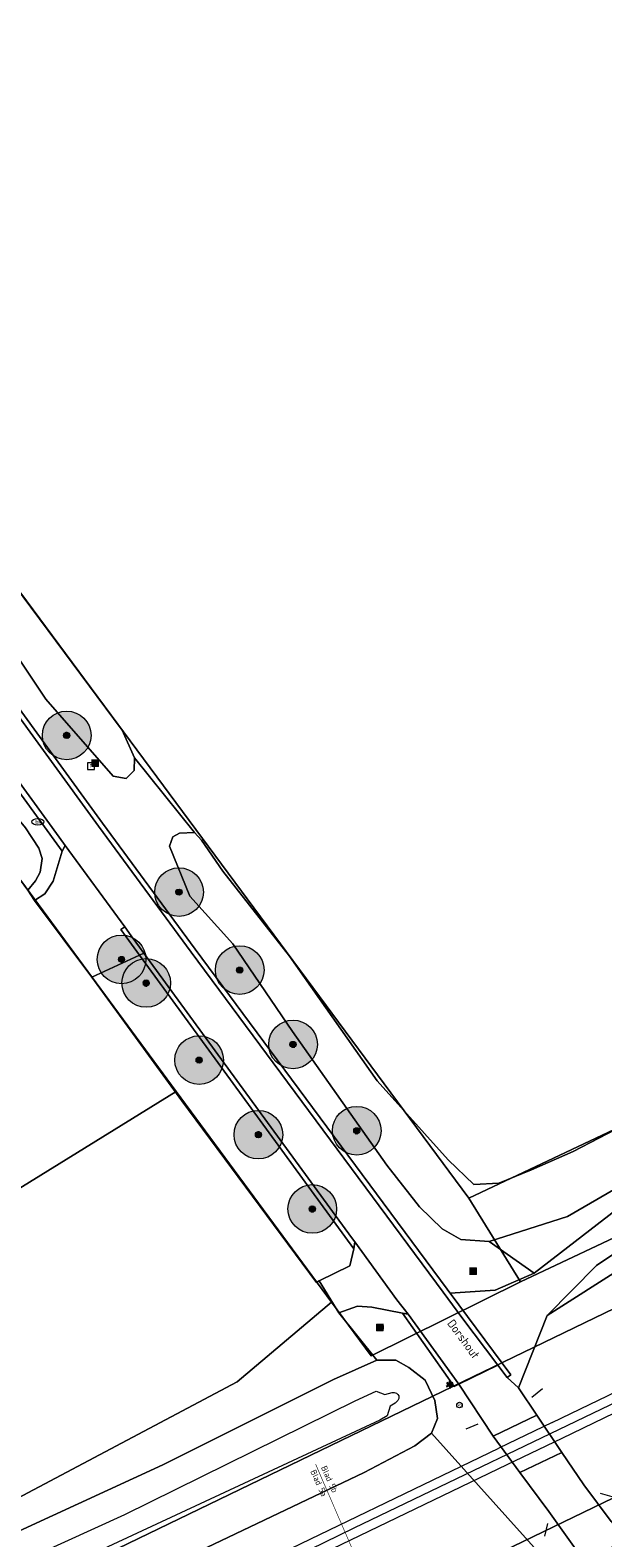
# Model space of a CAD drawing. Header units: millimetres. Extents: x 162876 to 168130, y 402614 to 405602.
# Tile 70 of 256: x 164747 to 164794, y 403570 to 403694. Entities that reach past the tile are written whole.
import ezdxf
from ezdxf.enums import TextEntityAlignment as Align

# ---------------------------------------------------------------- set-up
doc = ezdxf.new("R2010")
doc.units = ezdxf.units.MM
doc.linetypes.add('X-CA190022.004-UO-TXT_Tekst 1op200_v0.1$0$AL-TEKENBLADGRENS', pattern=[11.5, 2.5, -1.5, 1, -1.5, 1, -1.5, 2.5])
for name, color, linetype, lineweight in [('X-CA190022.004-UO-BGT_Ondergrond$0$GE_251_SPRTrein_as_Lijn_GEM', 253, 'Continuous', 9), ('X-CA190022.004-UO-BGT_Ondergrond$0$GE_261_OSHHek_Lijn_GEM', 253, 'X-CA190022.004-UO-BGT_Ondergrond$0$Hekwerk', 9), ('X-CA190022.004-UO-BGT_Ondergrond$0$GE_314_WGDRijbaanLokaleweg_Vlak_GEM', 253, 'Continuous', 9), ('X-CA190022.004-UO-BGT_Ondergrond$0$GE_322_WGDInrit_Vlak_GEM', 253, 'Continuous', 9), ('X-CA190022.004-UO-BGT_Ondergrond$0$GE_367_OWGBerm_groenvoorziening_grasenk_GEM', 253, 'Continuous', 9), ('X-CA190022.004-UO-BGT_Ondergrond$0$GE_401_OTDErf_Vlak_GEM', 253, 'Continuous', 9), ('X-CA190022.004-UO-BGT_Ondergrond$0$GE_471_BTDBouwland_Vlak_GEM', 253, 'Continuous', 9), ('X-CA190022.004-UO-BGT_Ondergrond$0$GE_479_BTDGroenvoorziening_grasenkruida_GEM', 253, 'Continuous', 9), ('X-CA190022.004-UO-BGT_Ondergrond$0$GE_504_WTDWaterloop_sloot_Vlak_GEM', 253, 'Continuous', 9), ('X-CA190022.004-UO-BGT_Ondergrond$0$GE_523_WTDGreppel_drogesloot_Vlak_GEM', 253, 'Continuous', 9), ('X-CA190022.004-UO-BGT_Ondergrond$0$GE_541_OWTOever_slootkant_Vlak_GEM', 253, 'Continuous', 9), ('X-CA190022.004-UO-BGT_Ondergrond$0$GE_812_BRDPlaatsnaambord_Punt_GEM', 253, 'Continuous', 9), ('X-CA190022.004-UO-BGT_Ondergrond$0$GE_814_BRDVerkeersbord_Punt_GEM', 7, 'Continuous', 25), ('X-CA190022.004-UO-BGT_Ondergrond$0$GE_835_KSTRioolkast_Punt_GEM', 253, 'Continuous', 9), ('X-CA190022.004-UO-BGT_Ondergrond$0$GE_861_PALLichtmast_Punt_GEM', 202, 'Continuous', 25), ('X-CA190022.004-UO-BGT_Ondergrond$0$GE_882_PutBrandkraan_Punt_GEM', 150, 'Continuous', 25), ('X-CA190022.004-UO-BGT_Ondergrond$0$GE_885_PutInspectieofRioolput_Punt_GEM', 253, 'Continuous', 9), ('X-CA190022.004-UO-BGT_Ondergrond$0$N-WE-RI-PUT_INSPECTIE-S', 253, 'Continuous', 9), ('X-CA190022.004-UO-DWM_Beplanting_v0.1$0$B-WE-GR-BOOM-S AFKOMSTIG UIT BGT', 252, 'Continuous', 0), ('X-CA190022.004-UO-KAD_Percelen$0$B-WE-KG-GRENS_PERCEEL-GV', 150, 'Continuous', 9), ('X-CA190022.004-UO-TXT_Tekst 1op200_v0.1$0$BLADEN', 7, 'Continuous', 25), ('X-CA190022.004-UO-TXT_Tekst 1op200_v0.1$0$X-XX-AL-T35', 7, 'Continuous', 35), ('X-CA190022.004-UO-TXT_Tekst 1op200_v0.1$0$X-XX-AL-TEKENBLADGRENS-G', 7, 'X-CA190022.004-UO-TXT_Tekst 1op200_v0.1$0$AL-TEKENBLADGRENS', 35)]:
    doc.layers.add(name, color=color, linetype=linetype, lineweight=lineweight)
doc.layers.add('X-CA190022.004-UO-DWM_Beplanting_v0.1$0$B-WE-GR-BOOM-S AFKOMSTIG UIT BOMENBESTAND GEMEENTE', color=252, linetype='Continuous')
doc.styles.add('X-CA190022.004-UO-BGT_Ondergrond$0$NLCS-ISO', font='NLCS-ISO.ttf')
doc.styles.add('X-CA190022.004-UO-TXT_Tekst 1op200_v0.1$0$NLCS-ISO-M200-T25', font='NLCS-ISO.ttf', dxfattribs={"height": 0.5})
doc.styles.add('X-CA190022.004-UO-TXT_Tekst 1op200_v0.1$0$NLCS-ISO-M200-T35', font='NLCS-ISO.ttf', dxfattribs={"height": 0.7})
doc.linetypes.add('X-CA190022.004-UO-BGT_Ondergrond$0$Hekwerk', pattern='A,5,-1.5,[2,dgnlstyle-Veghel.shx,S=0.007937,R=0,X=0,Y=0],-1.5', length=8)

# ---------------------------------------------------------------- blocks, each defined once
blk = doc.blocks.new('X-CA190022.004-UO-BGT_Ondergrond$0$SKL-WATER_BRANDKRAAN_BRANDPUT-SO')
at = {"color": 0, "linetype": 'ByBlock', "lineweight": 18}
blk.add_ellipse((0, 0), major_axis=(2.5, 0), ratio=0.54, dxfattribs=at)
at = {"color": 0, "linetype": 'ByBlock', "lineweight": 18, "style": 'X-CA190022.004-UO-BGT_Ondergrond$0$NLCS-ISO'}
blk.add_text('bk', height=1.5, dxfattribs=at).set_placement((0.16, 0), align=Align.MIDDLE_CENTER)
blk = doc.blocks.new('X-CA190022.004-UO-BGT_Ondergrond$0$IMGEOBrandkraanput')
at = {"xscale": 5, "yscale": 5, "zscale": 5}
blk.add_blockref('X-CA190022.004-UO-BGT_Ondergrond$0$SKL-WATER_BRANDKRAAN_BRANDPUT-SO', (0, 0), dxfattribs=at)
blk = doc.blocks.new('X-CA190022.004-UO-BGT_Ondergrond$0$SIE-WEG_PAAL_VERKEERSBORD-SO')
at = {"linetype": 'ByBlock', "lineweight": 18}
blk.add_circle((0, 0), 1.5, dxfattribs=at)
at = {"linetype": 'ByBlock', "lineweight": 18, "style": 'X-CA190022.004-UO-BGT_Ondergrond$0$NLCS-ISO'}
blk.add_text('vb', height=1.5, dxfattribs=at).set_placement((0, 0.13), align=Align.MIDDLE_CENTER)
blk = doc.blocks.new('X-CA190022.004-UO-BGT_Ondergrond$0$IMGEOVerkeersbord')
at = {"xscale": 5, "yscale": 5, "zscale": 5}
blk.add_blockref('X-CA190022.004-UO-BGT_Ondergrond$0$SIE-WEG_PAAL_VERKEERSBORD-SO', (0, 0), dxfattribs=at)
blk = doc.blocks.new('X-CA190022.004-UO-BGT_Ondergrond$0$SRI-PUT_INSPECTIEPUT_RIOOLPUT-SO')
at = {"color": 0, "linetype": 'ByBlock', "lineweight": 18}
blk.add_lwpolyline([(-1.12, -1.12), (1.12, -1.12), (1.12, 1.12), (-1.12, 1.12)], close=True, dxfattribs=at)
at = {"color": 0, "linetype": 'ByBlock', "lineweight": 18, "style": 'X-CA190022.004-UO-BGT_Ondergrond$0$NLCS-ISO'}
blk.add_text('r', height=1.5, dxfattribs=at).set_placement((0, 0.28), align=Align.MIDDLE_CENTER)
blk = doc.blocks.new('X-CA190022.004-UO-BGT_Ondergrond$0$IMGEOInspectierioolput')
at = {"layer": 'X-CA190022.004-UO-BGT_Ondergrond$0$N-WE-RI-PUT_INSPECTIE-S', "xscale": 10, "yscale": 10, "zscale": 10}
blk.add_blockref('X-CA190022.004-UO-BGT_Ondergrond$0$SRI-PUT_INSPECTIEPUT_RIOOLPUT-SO', (0, 0), dxfattribs=at)
blk = doc.blocks.new('X-CA190022.004-UO-BGT_Ondergrond$0$N-SIE-WEG_LICHTMAST-SO')
h = blk.add_hatch(color=256)
h.paths.add_polyline_path([(1.16, 0.5, 0.658505), (-1.16, 0.5)])
h.paths.add_polyline_path([(-1.16, -0.5, 0.658505), (1.16, -0.5)])
at = {"flags": 128}
for points in [[(-2.19, 1.27), (-1.1, 0.63)], [(-1.16, 0.5), (1.16, 0.5)], [(0, 1.27), (0, 2.53)], [(1.1, 0.63), (2.19, 1.27)], [(-2.19, -1.27), (-1.1, -0.63)], [(-1.16, -0.5), (1.16, -0.5)], [(0, -1.27), (0, -2.53)], [(2.19, -1.27), (1.1, -0.63)]]:
    blk.add_lwpolyline(points, dxfattribs=at)
at = {"ltscale": 0.5}
blk.add_circle((0, 0), 1.27, dxfattribs=at)
at = {"style": 'X-CA190022.004-UO-BGT_Ondergrond$0$NLCS-ISO'}
blk.add_attdef('TYPE', text='', height=1.8, dxfattribs=at).set_placement((0, 2.53), align=Align.BOTTOM_CENTER)
blk = doc.blocks.new('X-CA190022.004-UO-BGT_Ondergrond$0$IMGEOLichtmastpaal')
at = {"xscale": 5, "yscale": 5, "zscale": 5}
blk.add_blockref('X-CA190022.004-UO-BGT_Ondergrond$0$N-SIE-WEG_LICHTMAST-SO', (0, 6.4), dxfattribs=at)
blk = doc.blocks.new('*U19')
at = {"layer": 'X-CA190022.004-UO-BGT_Ondergrond$0$GE_835_KSTRioolkast_Punt_GEM'}
h = blk.add_hatch(color=40, dxfattribs=at)
edge = h.paths.add_edge_path()
edge.add_spline(control_points=[(-15.8, -13), (-15.8, -15.8), (-13, -15.8)], knot_values=[0, 0, 0, 1, 1, 1], degree=2, periodic=0)
edge.add_line((-13, -15.8), (13, -15.8))
edge.add_spline(control_points=[(13, -15.8), (15.8, -15.8), (15.8, -13)], knot_values=[0, 0, 0, 1, 1, 1], degree=2, periodic=0)
edge.add_line((15.8, -13), (15.8, 13))
edge.add_spline(control_points=[(15.8, 13), (15.8, 15.8), (13.2, 15.8)], knot_values=[0, 0, 0, 1, 1, 1], degree=2, periodic=0)
edge.add_line((13.2, 15.8), (-13, 15.8))
edge.add_spline(control_points=[(-13, 15.8), (-15.8, 15.8), (-15.8, 13)], knot_values=[0, 0, 0, 1, 1, 1], degree=2, periodic=0)
edge.add_line((-15.8, 13), (-15.8, -13))
blk = doc.blocks.new('X-CA190022.004-UO-BGT_Ondergrond$0$IMGEORioolkast')
at = {"layer": 'X-CA190022.004-UO-BGT_Ondergrond$0$GE_835_KSTRioolkast_Punt_GEM'}
h = blk.add_hatch(color=256, dxfattribs=at)
edge = h.paths.add_edge_path()
edge.add_spline(control_points=[(8.9, -11.9), (9.1, -11.9), (9.1, -11.7)], knot_values=[0, 0, 0, 1, 1, 1], degree=2, periodic=0)
edge.add_line((9.1, -11.7), (9.1, 3.6))
edge.add_line((9.1, 3.6), (-9.1, 3.6))
edge.add_line((-9.1, 3.6), (-9.1, -11.7))
edge.add_spline(control_points=[(-9.1, -11.7), (-9, -11.9), (-8.9, -11.9)], knot_values=[0, 0, 0, 1, 1, 1], degree=2, periodic=0)
edge.add_line((-8.9, -11.9), (8.9, -11.9))
edge = h.paths.add_edge_path()
edge.add_line((8.9, 9.2), (-8.9, 9.2))
edge.add_spline(control_points=[(-8.9, 9.2), (-9.1, 9.1), (-9.1, 9)], knot_values=[0, 0, 0, 1, 1, 1], degree=2, periodic=0)
edge.add_line((-9.1, 9), (-9.1, 6.6))
edge.add_spline(control_points=[(-9.1, 6.6), (-9, 6.4), (-8.9, 6.4)], knot_values=[0, 0, 0, 1, 1, 1], degree=2, periodic=0)
edge.add_line((-8.9, 6.4), (8.9, 6.4))
edge.add_spline(control_points=[(8.9, 6.4), (9.1, 6.4), (9.1, 6.6)], knot_values=[0, 0, 0, 1, 1, 1], degree=2, periodic=0)
edge.add_line((9.1, 6.6), (9.1, 9))
edge.add_spline(control_points=[(9.1, 9), (9.1, 9.2), (8.9, 9.2)], knot_values=[0, 0, 0, 1, 1, 1], degree=2, periodic=0)
h = blk.add_hatch(color=256, dxfattribs=at)
edge = h.paths.add_edge_path(flags=0)
edge.add_spline(control_points=[(-7.3, -1.4), (-7.3, -2.4), (-6.1, -2.6)], knot_values=[0, 0, 0, 1, 1, 1], degree=2, periodic=0)
edge.add_spline(control_points=[(-6.1, -2.6), (-4.8, -2.4), (-4.8, -1.5), (-4.8, -0.1), (-6.1, -0.1)], knot_values=[0, 0, 0, 0.5, 0.5, 1, 1, 1], degree=2, periodic=0)
edge.add_spline(control_points=[(-6.1, -0.1), (-7.1, -0.1), (-7.3, -1.3)], knot_values=[0, 0, 0, 1, 1, 1], degree=2, periodic=0)
edge.add_line((-7.3, -1.3), (-7.3, -1.4))
blk.add_blockref('*U19', (0, 0), dxfattribs=at)
blk = doc.blocks.new('*U30')
at = {"layer": 'X-CA190022.004-UO-BGT_Ondergrond$0$GE_812_BRDPlaatsnaambord_Punt_GEM'}
h = blk.add_hatch(color=1, dxfattribs=at)
edge = h.paths.add_edge_path()
edge.add_spline(control_points=[(-13.2, 15.8), (-13.7, 15.8), (-14.3, 15.6)], knot_values=[0, 0, 0, 1, 1, 1], degree=2, periodic=0)
edge.add_spline(control_points=[(-14.3, 15.6), (-15.8, 14.9), (-15.8, 13.2)], knot_values=[0, 0, 0, 1, 1, 1], degree=2, periodic=0)
edge.add_line((-15.8, 13.2), (-15.8, -13.6))
edge.add_spline(control_points=[(-15.8, -13.6), (-15.3, -15.8), (-13.2, -15.8)], knot_values=[0, 0, 0, 1, 1, 1], degree=2, periodic=0)
edge.add_line((-13.2, -15.8), (13.6, -15.8))
edge.add_spline(control_points=[(13.6, -15.8), (15.8, -15.3), (15.8, -13.2)], knot_values=[0, 0, 0, 1, 1, 1], degree=2, periodic=0)
edge.add_line((15.8, -13.2), (15.8, 13.2))
edge.add_spline(control_points=[(15.8, 13.2), (15.8, 13.7), (15.6, 14.3)], knot_values=[0, 0, 0, 1, 1, 1], degree=2, periodic=0)
edge.add_spline(control_points=[(15.6, 14.3), (14.9, 15.8), (13.2, 15.8)], knot_values=[0, 0, 0, 1, 1, 1], degree=2, periodic=0)
edge.add_line((13.2, 15.8), (-13.2, 15.8))
at = {"layer": 'X-CA190022.004-UO-BGT_Ondergrond$0$GE_812_BRDPlaatsnaambord_Punt_GEM', "color": 1}
blk.add_3dface([(12.5, 7.4), (12.5, -7.4), (-12.5, -7.4), (-12.5, 7.4)], dxfattribs=at)
blk = doc.blocks.new('X-CA190022.004-UO-BGT_Ondergrond$0$IMGEOPlaatsnaambord')
at = {"layer": 'X-CA190022.004-UO-BGT_Ondergrond$0$GE_812_BRDPlaatsnaambord_Punt_GEM'}
blk.add_hatch(color=256, dxfattribs=at).paths.add_polyline_path([(12.5, 7.4), (12.5, -7.4), (-12.5, -7.4), (-12.5, 7.4)])
h = blk.add_hatch(color=256, dxfattribs=at)
edge = h.paths.add_edge_path(flags=0)
edge.add_spline(control_points=[(-10.4, -5.1), (-10.4, -5.3), (-10.2, -5.3)], knot_values=[0, 0, 0, 1, 1, 1], degree=2, periodic=0)
edge.add_line((-10.2, -5.3), (10.2, -5.3))
edge.add_spline(control_points=[(10.2, -5.3), (10.4, -5.3), (10.4, -5.1)], knot_values=[0, 0, 0, 1, 1, 1], degree=2, periodic=0)
edge.add_line((10.4, -5.1), (10.4, 5.1))
edge.add_spline(control_points=[(10.4, 5.1), (10.4, 5.3), (10.2, 5.3)], knot_values=[0, 0, 0, 1, 1, 1], degree=2, periodic=0)
edge.add_line((10.2, 5.3), (-10.2, 5.3))
edge.add_spline(control_points=[(-10.2, 5.3), (-10.4, 5.3), (-10.4, 5.1)], knot_values=[0, 0, 0, 1, 1, 1], degree=2, periodic=0)
edge.add_line((-10.4, 5.1), (-10.4, -5.1))
blk.add_blockref('*U30', (0, 0), dxfattribs=at)
blk = doc.blocks.new('X-CA190022.004-UO-DWM_Beplanting_v0.1$0$SGR-BOOM_01-SO')
at = {"linetype": 'ByBlock', "lineweight": 18}
h = blk.add_hatch(color=0, dxfattribs=at)
h.dxf.hatch_style = 1
edge = h.paths.add_edge_path()
edge.add_arc((0, 0), 0.25, 0, 360)
at = {"color": 0, "linetype": 'ByBlock', "lineweight": 18}
for radius in [2, 0.25]:
    blk.add_circle((0, 0), radius, dxfattribs=at)
blk = doc.blocks.new('X-CA190022.004-UO-DWM_Beplanting_v0.1$0$IMGEOBoom')
at = {"transparency": 33554457}
h = blk.add_hatch(color=256, dxfattribs=at)
h.dxf.hatch_style = 1
edge = h.paths.add_edge_path()
edge.add_arc((0, 0), 100, 0, 360)
edge = h.paths.add_edge_path(flags=17)
edge.add_arc((0, 0), 12.5, 0, 360)
h = blk.add_hatch()
h.set_pattern_fill('ANGLE', color=256)
h.set_pattern_definition([(0, (0, 0), (0, 6.985), [5.08, -1.905]), (90, (0, 0), (-6.985, 4e-16), [5.08, -1.905])])
edge = h.paths.add_edge_path(flags=17)
edge.add_arc((0, 0), 12.5, 0, 360)
at = {"xscale": 50, "yscale": 50, "zscale": 50}
blk.add_blockref('X-CA190022.004-UO-DWM_Beplanting_v0.1$0$SGR-BOOM_01-SO', (0, 0), dxfattribs=at)

msp = doc.modelspace()

# ---------------------------------------------------------------- linework, layer by layer
at = {"layer": 'X-CA190022.004-UO-BGT_Ondergrond$0$GE_251_SPRTrein_as_Lijn_GEM'}
for p, q in [((164789.729, 403579.594), (164922.317, 403643.446)), ((164790.556, 403578.319), (164922.966, 403642.107)), ((164773.462, 403570.933), (164845.068, 403605.352)), ((164789.729, 403579.594), (164785.364, 403577.492)), ((164612.775, 403494.432), (164785.364, 403577.492)), ((164786.046, 403576.149), (164790.556, 403578.319)), ((164613.43, 403493.072), (164786.046, 403576.149)), ((164743.728, 403556.491), (164773.462, 403570.933))]:
    msp.add_line(p, q, dxfattribs=at)
at = {"layer": 'X-CA190022.004-UO-BGT_Ondergrond$0$GE_261_OSHHek_Lijn_GEM'}
for p, q in [((164788.071, 403581.676), (164788.952, 403582.399)), ((164783.634, 403579.464), (164782.642, 403579.041)), ((164793.693, 403573.797), (164794.829, 403573.466)), ((164789.123, 403570.258), (164789.394, 403571.297))]:
    msp.add_line(p, q, dxfattribs=at)
at = {"layer": 'X-CA190022.004-UO-BGT_Ondergrond$0$GE_314_WGDRijbaanLokaleweg_Vlak_GEM', "flags": 128}
for points in [[(164905.02, 403646.658), (164868.202, 403628.593), (164829.801, 403610.369), (164812.91, 403602.75), (164798.401, 403595.872), (164793.37, 403592.503), (164789.337, 403588.407), (164786.957, 403582.448), (164786.029, 403583.287), (164786.349, 403583.527), (164781.352, 403590.22), (164785.051, 403590.471), (164788.258, 403591.868), (164795.615, 403597.535), (164811.64, 403605.34), (164842.331, 403619.417), (164867.701, 403631.561), (164885.09, 403640.342), (164903.043, 403649.339), (164905.02, 403646.658)], [(164740.922, 403645.119), (164752.764, 403628.862), (164760.384, 403618.513), (164766.564, 403610.142), (164781.106, 403590.549), (164781.151, 403590.489), (164781.352, 403590.22), (164786.349, 403583.527), (164786.029, 403583.287), (164785.256, 403584.315), (164782.303, 403588.241), (164780.785, 403590.311), (164766.242, 403609.904), (164760.062, 403618.276), (164752.442, 403628.626), (164740.599, 403644.882)], [(164740.599, 403644.882), (164752.442, 403628.626), (164760.062, 403618.276), (164766.242, 403609.904), (164780.785, 403590.311), (164782.303, 403588.241), (164785.256, 403584.315), (164782.06, 403582.745), (164777.909, 403588.506), (164776.978, 403589.691), (164773.503, 403594.45), (164773.242, 403594.807), (164756.175, 403618.18), (164755.814, 403618.673), (164755.128, 403619.613), (164754.598, 403620.338), (164749.707, 403627.037), (164749.202, 403627.728), (164743.212, 403635.93)], [(164743.212, 403635.93), (164749.202, 403627.728), (164749.707, 403627.037), (164749.451, 403626.574), (164742.526, 403636.086), (164743.212, 403635.93)], [(164755.128, 403619.613), (164755.814, 403618.673), (164756.175, 403618.18), (164755.806, 403618.009), (164754.261, 403620.124), (164754.598, 403620.338), (164755.128, 403619.613)], [(164756.175, 403618.18), (164773.242, 403594.807), (164773.503, 403594.45), (164773.433, 403593.87), (164755.806, 403618.009), (164756.175, 403618.18)], [(164777.909, 403588.506), (164782.06, 403582.745), (164781.692, 403582.555), (164777.419, 403588.599), (164777.909, 403588.506)], [(164786.957, 403582.448), (164788.471, 403580.201), (164784.897, 403578.462), (164782.06, 403582.745), (164785.256, 403584.315), (164786.029, 403583.287), (164786.957, 403582.448)], [(164788.471, 403580.201), (164790.537, 403577.132), (164787.089, 403575.482), (164784.897, 403578.462), (164788.471, 403580.201)], [(164794.593, 403571.459), (164802.303, 403561.201), (164802.426, 403561.037), (164799.138, 403558.825), (164799.013, 403558.998), (164791.246, 403569.777), (164789.45, 403572.27), (164787.089, 403575.482), (164790.537, 403577.132), (164792.33, 403574.47), (164794.593, 403571.459)]]:
    msp.add_lwpolyline(points, dxfattribs=at)
at = {"layer": 'X-CA190022.004-UO-BGT_Ondergrond$0$GE_322_WGDInrit_Vlak_GEM', "flags": 128}
for points in [[(164749.707, 403627.037), (164754.598, 403620.338), (164754.261, 403620.124), (164755.806, 403618.009), (164751.89, 403616.199), (164747.163, 403622.516), (164748.033, 403623.057), (164748.696, 403624.095), (164749.451, 403626.574), (164749.707, 403627.037)], [(164773.503, 403594.45), (164776.978, 403589.691), (164777.909, 403588.506), (164777.419, 403588.599), (164774.908, 403589.078), (164773.725, 403589.173), (164772.207, 403588.601), (164770.591, 403591.238), (164773.11, 403592.471), (164773.433, 403593.87), (164773.503, 403594.45)]]:
    msp.add_lwpolyline(points, dxfattribs=at)
at = {"layer": 'X-CA190022.004-UO-BGT_Ondergrond$0$GE_367_OWGBerm_groenvoorziening_grasenk_GEM', "flags": 128}
for points in [[(164741.031, 403649.617), (164748.111, 403639.057), (164753.645, 403632.748), (164754.72, 403632.534), (164755.372, 403633.194), (164755.404, 403634.255), (164760.321, 403628.1), (164759.096, 403628.044), (164758.541, 403627.755), (164758.282, 403626.995), (164759.952, 403622.871), (164763.477, 403618.947), (164768.388, 403611.756), (164776.156, 403600.768), (164778.837, 403597.318), (164780.685, 403595.531), (164782.238, 403594.647), (164784.549, 403594.476), (164788.258, 403591.868), (164785.051, 403590.471), (164781.352, 403590.22), (164781.151, 403590.489), (164781.106, 403590.549), (164766.564, 403610.142), (164760.384, 403618.513), (164752.764, 403628.862), (164740.922, 403645.119)], [(164742.526, 403636.086), (164749.451, 403626.574), (164748.696, 403624.095), (164748.033, 403623.057), (164747.163, 403622.516), (164746.613, 403623.375), (164747.262, 403624.136), (164747.628, 403624.845), (164747.813, 403625.973), (164747.525, 403626.829), (164746.419, 403628.489), (164740.686, 403635.421), (164740.132, 403635.596), (164739.641, 403635.706), (164740.222, 403636.025), (164740.877, 403636.213), (164740.997, 403636.223), (164741.874, 403636.233), (164742.526, 403636.086)], [(164755.806, 403618.009), (164773.433, 403593.87), (164773.11, 403592.471), (164770.591, 403591.238), (164770.365, 403591.121), (164759.291, 403606.055), (164751.89, 403616.199), (164755.806, 403618.009)], [(164795.615, 403597.535), (164788.258, 403591.868), (164784.549, 403594.476), (164790.984, 403596.542), (164796.144, 403599.53)], [(164795.736, 403592.477), (164789.337, 403588.407), (164793.37, 403592.503), (164798.401, 403595.872)], [(164792.813, 403555.884), (164788.756, 403568.779), (164779.82, 403578.718), (164780.297, 403579.918), (164780.083, 403581.411), (164779.286, 403583.069), (164777.942, 403584.129), (164776.87, 403584.714), (164775.323, 403584.718), (164772.207, 403588.601), (164773.725, 403589.173), (164774.908, 403589.078), (164777.419, 403588.599), (164781.692, 403582.555), (164782.06, 403582.745), (164784.897, 403578.462), (164787.089, 403575.482), (164789.45, 403572.27), (164791.246, 403569.777), (164799.013, 403558.998)]]:
    msp.add_lwpolyline(points, dxfattribs=at)
at = {"layer": 'X-CA190022.004-UO-BGT_Ondergrond$0$GE_401_OTDErf_Vlak_GEM', "flags": 128}
msp.add_lwpolyline([(164738.382, 403634.545), (164746.613, 403623.375), (164747.163, 403622.516), (164751.89, 403616.199), (164759.291, 403606.055), (164770.365, 403591.121), (164770.591, 403591.238), (164772.207, 403588.601), (164775.323, 403584.718), (164771.769, 403583.145), (164757.734, 403576.121), (164741.697, 403568.756), (164724.691, 403560.303), (164702.856, 403549.805), (164681.914, 403539.451), (164655.322, 403527.058)], dxfattribs=at)
at = {"layer": 'X-CA190022.004-UO-BGT_Ondergrond$0$GE_471_BTDBouwland_Vlak_GEM', "flags": 128}
msp.add_lwpolyline([(164797.782, 403605.159), (164791.469, 403601.87), (164788.031, 403600.375), (164785.356, 403599.281), (164783.294, 403599.176), (164781.198, 403601.206), (164775.351, 403607.684), (164768.15, 403617.949), (164762.649, 403624.922), (164760.891, 403627.48), (164760.321, 403628.1), (164755.404, 403634.255), (164754.392, 403636.516), (164738.704, 403657.589), (164711.189, 403695.297)], dxfattribs=at)
at = {"layer": 'X-CA190022.004-UO-BGT_Ondergrond$0$GE_479_BTDGroenvoorziening_grasenkruida_GEM', "flags": 128}
for points in [[(164794.593, 403571.459), (164792.33, 403574.47), (164790.537, 403577.132), (164788.471, 403580.201), (164786.957, 403582.448), (164789.337, 403588.407), (164795.736, 403592.477)], [(164637.795, 403509.882), (164672.252, 403526.504), (164707.753, 403543.439), (164730.663, 403554.28), (164755.469, 403566.516), (164774.278, 403575.493), (164778.452, 403577.684), (164779.82, 403578.718), (164788.756, 403568.779), (164770.122, 403561.314)]]:
    msp.add_lwpolyline(points, dxfattribs=at)
at = {"layer": 'X-CA190022.004-UO-BGT_Ondergrond$0$GE_504_WTDWaterloop_sloot_Vlak_GEM', "flags": 128}
for points in [[(164615.872, 403505.365), (164674.068, 403533.44), (164705.671, 403548.206), (164723.606, 403557.276), (164741.942, 403566.291), (164754.59, 403572.044), (164773.545, 403581.366), (164775.277, 403582.181), (164775.974, 403581.906)], [(164775.974, 403581.906), (164776.293, 403581.989), (164776.586, 403582.06), (164776.743, 403582.054), (164776.944, 403581.999), (164777.048, 403581.897), (164777.119, 403581.79), (164777.139, 403581.65), (164777.133, 403581.559), (164777.039, 403581.395), (164776.825, 403581.2), (164776.42, 403580.952), (164776.163, 403580.158), (164775.561, 403579.777), (164744.433, 403565.283), (164732.312, 403559.273), (164715.818, 403551.564), (164701.967, 403545.049), (164678.426, 403533.128), (164644.871, 403517.187)]]:
    msp.add_lwpolyline(points, dxfattribs=at)
at = {"layer": 'X-CA190022.004-UO-BGT_Ondergrond$0$GE_523_WTDGreppel_drogesloot_Vlak_GEM', "flags": 128}
for points in [[(164711.189, 403695.297), (164738.704, 403657.589), (164754.392, 403636.516), (164755.404, 403634.255), (164755.372, 403633.194), (164754.72, 403632.534), (164753.645, 403632.748), (164748.111, 403639.057), (164741.031, 403649.617), (164734.194, 403659.474), (164724.381, 403672.999), (164714.715, 403685.603), (164701.808, 403703.406)], [(164740.686, 403635.421), (164746.419, 403628.489), (164747.525, 403626.829), (164747.813, 403625.973), (164747.628, 403624.845), (164747.262, 403624.136), (164746.613, 403623.375), (164738.382, 403634.545), (164738.565, 403635.054), (164739.641, 403635.706), (164740.132, 403635.596), (164740.686, 403635.421)], [(164796.144, 403599.53), (164790.984, 403596.542), (164784.549, 403594.476), (164782.238, 403594.647), (164780.685, 403595.531), (164778.837, 403597.318), (164776.156, 403600.768), (164768.388, 403611.756), (164763.477, 403618.947), (164759.952, 403622.871), (164758.282, 403626.995), (164758.541, 403627.755), (164759.096, 403628.044), (164760.321, 403628.1), (164760.891, 403627.48), (164762.649, 403624.922), (164768.15, 403617.949), (164775.351, 403607.684), (164781.198, 403601.206), (164783.294, 403599.176), (164785.356, 403599.281), (164788.031, 403600.375), (164791.469, 403601.87), (164797.782, 403605.159)]]:
    msp.add_lwpolyline(points, dxfattribs=at)
at = {"layer": 'X-CA190022.004-UO-BGT_Ondergrond$0$GE_541_OWTOever_slootkant_Vlak_GEM', "flags": 128}
for points in [[(164655.322, 403527.058), (164681.914, 403539.451), (164702.856, 403549.805), (164724.691, 403560.303), (164741.697, 403568.756), (164757.734, 403576.121), (164771.769, 403583.145), (164775.323, 403584.718), (164776.87, 403584.714), (164777.942, 403584.129), (164779.286, 403583.069), (164780.083, 403581.411), (164780.297, 403579.918), (164779.82, 403578.718), (164778.452, 403577.684), (164774.278, 403575.493), (164755.469, 403566.516), (164730.663, 403554.28), (164707.753, 403543.439), (164672.252, 403526.504), (164637.795, 403509.882)], [(164741.942, 403566.291), (164754.59, 403572.044), (164773.545, 403581.366), (164775.277, 403582.181), (164775.974, 403581.906), (164776.293, 403581.989), (164776.586, 403582.06), (164776.743, 403582.054), (164776.944, 403581.999), (164777.048, 403581.897), (164777.119, 403581.79), (164777.139, 403581.65), (164777.133, 403581.559), (164777.039, 403581.395), (164776.825, 403581.2), (164776.42, 403580.952), (164776.163, 403580.158), (164775.561, 403579.777), (164744.433, 403565.283)]]:
    msp.add_lwpolyline(points, dxfattribs=at)
at = {"layer": 'X-CA190022.004-UO-KAD_Percelen$0$B-WE-KG-GRENS_PERCEEL-GV', "flags": 128}
for points in [[(165112.96, 403892.75), (165013.384, 403848.933), (164699.405, 403710.75), (164782.888, 403598.044), (164827.139, 403618.955), (164891.876, 403652.217), (165174.211, 403781.023), (165147.929, 403847.659), (165142.318, 403859.073), (165133.014, 403872.153), (165124.362, 403881.795), (165115.178, 403891.433)], [(164787.129, 403591.173), (164830.972, 403611.838), (164885.502, 403637.729), (164951.691, 403669.132), (165025.211, 403704.052), (165100.661, 403739.758), (165175.883, 403776.785), (165174.211, 403781.023), (164891.876, 403652.217), (164827.139, 403618.955), (164782.888, 403598.044)], [(164595.838, 403501.354), (164555.326, 403482.367), (164489.137, 403451.001), (164492.811, 403446.689), (164487.569, 403444.164), (164476.902, 403439.143), (164474.656, 403438.052), (164469.708, 403435.65), (164459.04, 403430.474), (164460.276, 403427.915), (164478.654, 403436.809), (164549.795, 403471.239), (164610.094, 403500.047), (164740.684, 403562.794), (164887.38, 403633.726), (164885.502, 403637.729), (164830.972, 403611.838), (164787.129, 403591.173), (164774.865, 403585.072), (164771.579, 403589.482), (164763.848, 403582.954), (164722.665, 403561.134), (164654.869, 403529.019)], [(164460.276, 403427.915), (164466.349, 403415.367), (164487.883, 403425.722), (164496.111, 403429.679), (164555.855, 403458.619), (164593.206, 403476.41), (164588.97, 403485.217), (164612.074, 403496.328), (164616.314, 403487.512), (164746.772, 403550.188), (164893.326, 403621.049), (164887.38, 403633.726), (164740.684, 403562.794), (164610.094, 403500.047), (164549.795, 403471.239), (164478.654, 403436.809)], [(164674.031, 403570.572), (164642.773, 403543.203), (164648.623, 403536.343), (164721.06, 403580.454), (164728.988, 403588.387), (164758.818, 403606.816), (164746.055, 403624.153), (164728.717, 403605.949), (164701.846, 403593.015), (164690.679, 403585.149)], [(164468.748, 403410.406), (164486.08, 403417.995), (164492.111, 403420.636), (164493.855, 403418.592), (164495.298, 403416.903), (164503.089, 403421.185), (164615.905, 403478.304), (164662.782, 403501.158), (164772.136, 403553.829), (164770.057, 403555.749), (164790.783, 403565.26), (164789.551, 403566.923), (164799.538, 403571.715), (164894.973, 403617.537), (164893.326, 403621.049), (164746.772, 403550.188), (164616.314, 403487.512), (164616.456, 403487.216), (164593.352, 403476.106), (164593.206, 403476.41), (164555.855, 403458.619), (164496.111, 403429.679), (164487.883, 403425.722), (164466.349, 403415.367)], [(164771.579, 403589.482), (164758.818, 403606.816), (164728.988, 403588.387), (164721.06, 403580.454), (164648.623, 403536.343), (164654.869, 403529.019), (164722.665, 403561.134), (164763.848, 403582.954)]]:
    msp.add_lwpolyline(points, close=True, dxfattribs=at)
msp.add_lwpolyline([(164746.055, 403624.153), (164758.818, 403606.816), (164771.579, 403589.482), (164774.865, 403585.072), (164787.129, 403591.173), (164782.888, 403598.044), (164699.405, 403710.75), (164663.685, 403758.357), (164661.722, 403760.973), (164659.615, 403759.431), (164642.451, 403785.473), (164645.222, 403787.472), (164634.394, 403810.405), (164625.515, 403830.201), (164611.096, 403857.983), (164606.674, 403863.903), (164600.273, 403873.433), (164599.577, 403873.307)], dxfattribs=at)
at = {"layer": 'X-CA190022.004-UO-TXT_Tekst 1op200_v0.1$0$X-XX-AL-TEKENBLADGRENS-G', "const_width": 0.05, "flags": 128}
msp.add_lwpolyline([(164790.767, 403528.837), (164770.285, 403576.174)], dxfattribs=at)

# ---------------------------------------------------------------- block references
at = {"layer": 'X-CA190022.004-UO-BGT_Ondergrond$0$GE_812_BRDPlaatsnaambord_Punt_GEM', "xscale": 0.02, "yscale": 0.02, "zscale": 0.02}
for p in [(164783.233, 403592.036), (164775.578, 403587.417)]:
    msp.add_blockref('X-CA190022.004-UO-BGT_Ondergrond$0$IMGEOPlaatsnaambord', p, dxfattribs=at)
at = {"layer": 'X-CA190022.004-UO-BGT_Ondergrond$0$GE_814_BRDVerkeersbord_Punt_GEM', "xscale": 0.03, "yscale": 0.03, "zscale": 0.02}
msp.add_blockref('X-CA190022.004-UO-BGT_Ondergrond$0$IMGEOVerkeersbord', (164782.116, 403581.031), dxfattribs=at)
at = {"layer": 'X-CA190022.004-UO-BGT_Ondergrond$0$GE_835_KSTRioolkast_Punt_GEM', "xscale": 0.02, "yscale": 0.02, "zscale": 0.02}
msp.add_blockref('X-CA190022.004-UO-BGT_Ondergrond$0$IMGEORioolkast', (164752.162, 403633.81), dxfattribs=at)
at = {"layer": 'X-CA190022.004-UO-BGT_Ondergrond$0$GE_861_PALLichtmast_Punt_GEM', "xscale": 0.025, "yscale": 0.025, "zscale": 0.025}
msp.add_blockref('X-CA190022.004-UO-BGT_Ondergrond$0$IMGEOLichtmastpaal', (164781.32, 403582.559), dxfattribs=at)
at = {"layer": 'X-CA190022.004-UO-BGT_Ondergrond$0$GE_882_PutBrandkraan_Punt_GEM', "xscale": 0.04, "yscale": 0.04, "zscale": 0.02}
msp.add_blockref('X-CA190022.004-UO-BGT_Ondergrond$0$IMGEOBrandkraanput', (164747.452, 403628.979), dxfattribs=at)
at = {"layer": 'X-CA190022.004-UO-BGT_Ondergrond$0$GE_885_PutInspectieofRioolput_Punt_GEM', "xscale": 0.025, "yscale": 0.025, "zscale": 0.025}
msp.add_blockref('X-CA190022.004-UO-BGT_Ondergrond$0$IMGEOInspectierioolput', (164751.815, 403633.558), dxfattribs=at)
at = {"layer": 'X-CA190022.004-UO-DWM_Beplanting_v0.1$0$B-WE-GR-BOOM-S AFKOMSTIG UIT BGT', "xscale": 0.02, "yscale": 0.02, "zscale": 0.02}
for p in [(164749.82, 403636.085), (164759.058, 403623.203), (164754.328, 403617.672), (164764.043, 403616.795), (164756.354, 403615.737), (164768.431, 403610.682), (164760.709, 403609.394), (164765.58, 403603.262), (164773.671, 403603.588), (164770.014, 403597.156)]:
    msp.add_blockref('X-CA190022.004-UO-DWM_Beplanting_v0.1$0$IMGEOBoom', p, dxfattribs=at)
at = {"layer": 'X-CA190022.004-UO-DWM_Beplanting_v0.1$0$B-WE-GR-BOOM-S AFKOMSTIG UIT BOMENBESTAND GEMEENTE', "xscale": 0.02, "yscale": 0.02, "zscale": 0.02}
for p in [(164749.82, 403636.085), (164759.058, 403623.203), (164764.043, 403616.795), (164756.354, 403615.737), (164768.431, 403610.682), (164760.709, 403609.394), (164765.58, 403603.262), (164773.671, 403603.588), (164770.014, 403597.156)]:
    msp.add_blockref('X-CA190022.004-UO-DWM_Beplanting_v0.1$0$IMGEOBoom', p, dxfattribs=at)

# ---------------------------------------------------------------- texts
at = {"layer": 'X-CA190022.004-UO-TXT_Tekst 1op200_v0.1$0$BLADEN', "char_height": 0.5, "attachment_point": 4, "rotation": 294.36779, "style": 'X-CA190022.004-UO-TXT_Tekst 1op200_v0.1$0$NLCS-ISO-M200-T25'}
for s, width, insert in [('Blad 5b', 2.34944, (164770.944, 403575.998)), ('Blad 5a', 2.36936, (164770.069, 403575.677))]:
    msp.add_mtext_dynamic_manual_height_columns(s, width=width, gutter_width=8.75, heights=[0], dxfattribs=dict(at, insert=insert))
at = {"layer": 'X-CA190022.004-UO-TXT_Tekst 1op200_v0.1$0$X-XX-AL-T35', "insert": (164781.635, 403588.156), "char_height": 0.7, "attachment_point": 1, "rotation": 306.30312, "style": 'X-CA190022.004-UO-TXT_Tekst 1op200_v0.1$0$NLCS-ISO-M200-T35'}
msp.add_mtext_dynamic_manual_height_columns('Dorshout', width=26.53084, gutter_width=8.75, heights=[0], dxfattribs=at)

doc.saveas('drawing.dxf')
